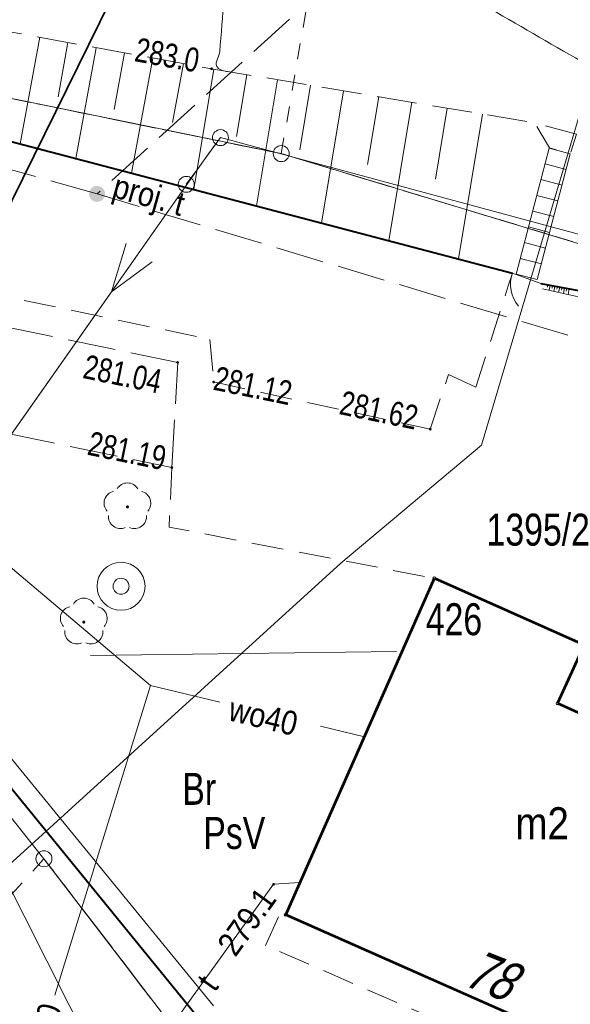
# Model space of a CAD drawing. Header units: metres. Extents: x 8377125 to 8377741, y 5529327 to 5529631.
# Tile 19 of 150: x 8377361 to 8377378, y 5529440 to 5529470. Entities that reach past the tile are written whole.
import ezdxf
from ezdxf.enums import TextEntityAlignment as Align

# ---------------------------------------------------------------- set-up
doc = ezdxf.new("R2010")
doc.units = ezdxf.units.M
doc.header["$MEASUREMENT"] = 0
for name, pattern in [('1.5_0.5', [2, 1.5, -0.5]), ('BUBZ01-500', [1.75, 1.25, -0.5]), ('egkk-500', [2, 1.5, -0.5]), ('egug-500', [1, 0.5, -0.5]), ('KTCR02-500', [1.5, 1, -0.5]), ('KTJZ01-500', [2, 1.5, -0.5]), ('supp_500', [1, 0.5, -0.5])]:
    doc.linetypes.add(name, pattern=pattern)
doc.layers.get('0').update_dxf_attribs({"color": 2})
doc.layers.add('!przekroje', color=2, linetype='Continuous')
for name, color, linetype, lineweight in [('1 500 A2 Ramka', 2, 'Continuous', 0), ('1 500 A2 Ramka (Construction)', 2, 'Continuous', 0), ('202-punkt graniczny', 7, 'Continuous', 0), ('209-oznaczenie konturu klasyfikacyjnego', 7, 'Continuous', 0), ('210-oznaczenie konturu użytku gruntowego', 7, 'Continuous', 0), ('211-numer działki ewidencyjnej', 7, 'Continuous', 0), ('217-kontur klasyfikacyjny', 7, 'Continuous', 0), ('218-kontur użytku gruntowego', 7, 'Continuous', 0), ('219-działka ewidencyjna', 7, 'Continuous', 0), ('238-Punkt adresowy budynku', 7, 'Continuous', 0), ('312-budynek ewidencyjny', 7, 'Continuous', 0), ('312-oznaczenie budynku ewidencyjnego (Construction)', 7, 'Continuous', 0), ('312-oznaczenie budynku ewidencyjnego-Atr117', 7, 'Continuous', 0), ('BUBZ01', 7, 'Continuous', 0), ('BUBZ01_1', 7, 'Continuous', 0), ('BUIB02_01', 7, 'Continuous', 0), ('EGBS10', 7, 'Continuous', 0), ('KTCR02', 7, 'Continuous', 0), ('KTJZ01', 7, 'Continuous', 0), ('KTOK05_01', 7, 'Continuous', 0), ('OBOP02_01', 7, 'Continuous', 0), ('OBOP05_02', 7, 'Continuous', 0), ('przewód elektroenergetyczny niskiego napięcia', 7, 'Continuous', 0), ('przewód elektroenergetyczny podziemny', 7, 'Continuous', 0), ('przewód gazowy', 7, 'Continuous', 0), ('przewód telekomunikacyjny napowietrzny - ob. projektowany', 7, 'Continuous', 0), ('przewód telekomunikacyjny podziemny', 7, 'Continuous', 0), ('przewód telekomunikacyjny podziemny-Atr1', 7, 'Continuous', 0), ('przewód wodociągowy', 7, 'Continuous', 0), ('przewód wodociągowy-Atr1', 7, 'Continuous', 0), ('Punkt budynku', 7, 'Continuous', 0), ('RTPW01', 7, 'Continuous', 0), ('RTPW02', 7, 'Continuous', 0), ('rzędna', 7, 'Continuous', 0), ('rzędna-Atr2', 7, 'Continuous', 0), ('studnia zwykła', 7, 'Continuous', 0), ('SZOPO_905_L', 7, 'Continuous', 0), ('słup przewodów napowietrznych', 7, 'Continuous', 0), ('słupek telekomunikacyjny - ob. projektowany', 7, 'Continuous', 0), ('słupek telekomunikacyjny - ob. projektowany-Atr17', 7, 'Continuous', 0), ('WWRPH_811', 7, 'Continuous', 0), ('WWRPH_814', 7, 'Continuous', 0)]:
    doc.layers.add(name, color=color, linetype=linetype, lineweight=lineweight)
doc.styles.get("Standard").update_dxf_attribs({"font": 'Working1250.shx', "width": 0.75})
doc.linetypes.add('KTOK05_01-500', pattern='A,3.75,[13,dgnlstyle-rozp_2015.shx,S=0.002777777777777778,R=0,X=0,Y=0],3.75', length=7.5)

# ---------------------------------------------------------------- blocks, each defined once
blk = doc.blocks.new('PUNKTBUD')
at = {"color": 0}
blk.add_circle((0, 0), 0.04500000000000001, dxfattribs=at)
blk = doc.blocks.new('202')
at = {"color": 0, "linetype": 'Continuous', "lineweight": 0}
blk.add_circle((0, 0), 0.25, dxfattribs=at)
blk = doc.blocks.new('SUEP1')
at = {"color": 0, "linetype": 'Continuous'}
for p, q in [((5, 0), (3.5, 0.5)), ((15, 0), (13.5, 0.5)), ((0, 0), (5, 0)), ((5, 0), (3.5, -0.5)), ((5, 0), (15, 0)), ((15, 0), (13.5, -0.5))]:
    blk.add_line(p, q, dxfattribs=at)
blk = doc.blocks.new('US13')
at = {"color": 0, "linetype": 'Continuous', "lineweight": 13}
for radius in [0.75, 0.25]:
    blk.add_circle((0, 0), radius, dxfattribs=at)
blk = doc.blocks.new('SM05')
at = {"color": 0, "linetype": 'Continuous', "lineweight": 13}
blk.add_circle((0, 0), 0.25, dxfattribs=at)
blk = doc.blocks.new('PW01')
at = {"linetype": 'Continuous', "lineweight": 13}
h = blk.add_hatch(color=0, dxfattribs=at)
edge = h.paths.add_edge_path()
edge.add_arc((0, 0), 0.04500000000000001, 0, 360)
blk = doc.blocks.new('US09')
at = {"linetype": 'Continuous', "lineweight": 0}
h = blk.add_hatch(color=0, dxfattribs=at)
edge = h.paths.add_edge_path()
edge.add_arc((-3.280592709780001e-05, 0.0004513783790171), 0.25, 0, 360)
blk = doc.blocks.new('OBOP02_01')
at = {"layer": 'OBOP02_01', "linetype": 'Continuous', "lineweight": 13}
h = blk.add_hatch(color=3, dxfattribs=at)
edge = h.paths.add_edge_path()
edge.add_arc((0, 0), 0.005, 0, 360)
at = {"layer": 'OBOP02_01', "color": 3, "linetype": 'Continuous', "lineweight": 13}
for centre, start, end in [((0, 0.03749999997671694), 30.14713055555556, 149.8528694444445), ((-0.03566461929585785, 0.01158813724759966), 102.1471305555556, 221.8528694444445), ((0.03566461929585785, 0.01158813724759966), 318.1471305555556, 77.85286944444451), ((-0.02204194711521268, -0.03033813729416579), 174.1471666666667, 293.8528694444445), ((0.02204194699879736, -0.03033813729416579), 246.1471305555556, 5.852869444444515)]:
    blk.add_arc(centre, 0.03750000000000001, start, end, dxfattribs=at)
blk = doc.blocks.new('905L')
at = {"layer": 'SZOPO_905_L', "color": 7, "linetype": 'Continuous', "lineweight": 13}
blk.add_arc((-0.1049999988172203, 4.656612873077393e-10), 0.105, 0, 60.00000000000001, dxfattribs=at)
blk = doc.blocks.new('RTPW01')
at = {"layer": 'RTPW01', "linetype": 'Continuous', "lineweight": 13}
h = blk.add_hatch(color=7, dxfattribs=at)
edge = h.paths.add_edge_path()
edge.add_arc((0, 0), 0.004500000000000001, 0, 360)
blk = doc.blocks.new('RTPW02')
at = {"layer": 'RTPW02', "linetype": 'Continuous', "lineweight": 13}
h = blk.add_hatch(color=7, dxfattribs=at)
edge = h.paths.add_edge_path()
edge.add_arc((0, 0), 0.004500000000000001, 0, 360)
blk = doc.blocks.new('*U23')
at = {"layer": '1 500 A2 Ramka (Construction)', "color": 2, "linetype": 'Continuous', "lineweight": 30}
blk.add_3dface([(-10.11719955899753, -20.54969160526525), (10.11721456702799, -20.54969160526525), (10.11721456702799, 9.148413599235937), (-10.11719955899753, 9.148413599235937)], dxfattribs=at)

msp = doc.modelspace()

# ---------------------------------------------------------------- linework, layer by layer
at = {"layer": '!przekroje', "color": 1, "linetype": 'Continuous', "lineweight": 35}
msp.add_lwpolyline([(8377338.738488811, 5529420.24164327), (8377341.782587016, 5529426.340648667), (8377368.32, 5529480.21), (8377379.201, 5529499.73), (8377387.859220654, 5529519.936160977), (8377400, 5529548.919341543)], dxfattribs=at)
at = {"layer": '217-kontur klasyfikacyjny', "color": 3, "linetype": 'egkk-500', "lineweight": 13, "flags": 128}
for points in [[(8377369.170000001, 5529466.29), (8377348.800000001, 5529470.45)], [(8377369.170000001, 5529466.29), (8377378.46, 5529463.480000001)], [(8377378.46, 5529463.480000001), (8377369.170000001, 5529466.29)], [(8377361.75, 5529444.24), (8377367.310000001, 5529436.980000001)], [(8377367.310000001, 5529436.980000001), (8377361.75, 5529444.24)]]:
    msp.add_lwpolyline(points, dxfattribs=at)
at = {"layer": '218-kontur użytku gruntowego', "color": 3, "linetype": 'egug-500', "lineweight": 13, "flags": 128}
for points in [[(8377369.170000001, 5529466.29), (8377371.61, 5529480.390000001)], [(8377348.800000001, 5529470.45), (8377369.170000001, 5529466.29)], [(8377369.170000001, 5529466.29), (8377348.800000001, 5529470.45)], [(8377378.46, 5529463.480000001), (8377369.170000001, 5529466.29)], [(8377369.170000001, 5529466.29), (8377378.46, 5529463.480000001)], [(8377356.012653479, 5529437.941142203), (8377361.75, 5529444.24)], [(8377361.75, 5529444.24), (8377367.310000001, 5529436.980000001)], [(8377367.310000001, 5529436.980000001), (8377361.75, 5529444.24)]]:
    msp.add_lwpolyline(points, dxfattribs=at)
at = {"layer": '219-działka ewidencyjna', "color": 7, "linetype": 'Continuous', "lineweight": 13, "flags": 128}
for points in [[(8377369.170000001, 5529466.29), (8377348.800000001, 5529470.45)], [(8377378.46, 5529463.480000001), (8377369.170000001, 5529466.29)], [(8377361.75, 5529444.24), (8377352.52, 5529455.87)], [(8377367.310000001, 5529436.980000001), (8377361.75, 5529444.24)]]:
    msp.add_lwpolyline(points, dxfattribs=at)
at = {"layer": '312-budynek ewidencyjny', "color": 7, "linetype": 'Continuous', "lineweight": 53, "flags": 128}
for points in [[(8377369.310000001, 5529442.49), (8377373.96, 5529453.010000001)], [(8377373.96, 5529453.010000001), (8377378.640000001, 5529450.930000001)], [(8377378.640000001, 5529450.930000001), (8377377.810000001, 5529449.100000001)], [(8377377.810000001, 5529449.100000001), (8377384.560000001, 5529446.06)], [(8377380.670000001, 5529437.46), (8377369.310000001, 5529442.49)]]:
    msp.add_lwpolyline(points, dxfattribs=at)
at = {"layer": 'BUBZ01', "color": 7, "linetype": 'BUBZ01-500', "lineweight": 13}
for points in [[(8377348.574, 5529469.856000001, 280.565), (8377352.927, 5529471.516, 281.163), (8377366.992000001, 5529468.944, 282.976), (8377377.090000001, 5529467.255, 283.55)], [(8377377.343, 5529462.063, 281.847), (8377382.557, 5529460.904, 282.053), (8377388.767, 5529458.193, 282.106), (8377387.99, 5529456.232, 282.156)]]:
    msp.add_polyline3d(points, dxfattribs=at)
at = {"layer": 'BUBZ01_1', "color": 7, "linetype": 'Continuous', "lineweight": 13}
for p, q in [((8377361.006660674, 5529466.592806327, 281.2038782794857), (8377361.616371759, 5529469.927015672, 282.2830732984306)), ((8377362.189044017, 5529468.064758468, 281.822817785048), (8377362.500036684, 5529469.765424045, 282.3969790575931)), ((8377362.749442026, 5529466.135379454, 281.2934347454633), (8377363.383701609, 5529469.603832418, 282.5108848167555)), ((8377363.944099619, 5529467.674453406, 281.9815017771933), (8377364.267366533, 5529469.442240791, 282.624790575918)), ((8377364.49222338, 5529465.677952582, 281.382991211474), (8377365.151031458, 5529469.280649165, 282.7386963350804)), ((8377365.772282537, 5529467.267885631, 282.146797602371), (8377366.108335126, 5529469.105591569, 282.8620942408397)), ((8377366.436148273, 5529465.167731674, 281.482883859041), (8377367.065708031, 5529468.931671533, 282.9801897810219)), ((8377367.774969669, 5529466.830045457, 282.2869743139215), (8377368.097620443, 5529468.759072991, 283.0388467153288)), ((8377368.395905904, 5529464.653355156, 281.5835901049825), (8377369.055824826, 5529468.598802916, 283.0933138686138)), ((8377369.749906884, 5529466.406422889, 282.3938894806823), (8377370.087737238, 5529468.426204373, 283.1519708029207)), ((8377370.428247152, 5529464.119927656, 281.6880262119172), (8377371.119649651, 5529468.25360583, 283.2106277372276)), ((8377371.871135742, 5529465.951420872, 282.5087242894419), (8377372.225270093, 5529468.06867882, 283.2734744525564)), ((8377372.533172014, 5529463.567449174, 281.7961921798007), (8377373.257182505, 5529467.896080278, 283.3321313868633)), ((8377373.9923646, 5529465.496418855, 282.6235590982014), (8377374.362802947, 5529467.711153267, 283.3949781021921)), ((8377374.710680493, 5529462.99591971, 281.9080880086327), (8377375.468423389, 5529467.526226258, 283.4578248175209)), ((8377377.494847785, 5529462.112825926, 281.9475795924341), (8377377.509722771, 5529462.193099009, 282.0427475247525)), ((8377377.553062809, 5529462.016305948, 281.855299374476), (8377377.583297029, 5529462.179465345, 282.0486633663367)), ((8377377.641512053, 5529462.082945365, 281.9563831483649), (8377377.656871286, 5529462.165831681, 282.0545792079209)), ((8377377.699242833, 5529461.983812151, 281.8610748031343), (8377377.730445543, 5529462.152198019, 282.060495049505)), ((8377377.788176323, 5529462.053064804, 281.9651867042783), (8377377.8040198, 5529462.138564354, 282.0664108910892)), ((8377377.845422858, 5529461.951318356, 281.8668502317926), (8377377.877594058, 5529462.12493069, 282.0723267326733)), ((8377377.934840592, 5529462.023184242, 281.9739902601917), (8377377.951168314, 5529462.111297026, 282.0782425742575)), ((8377377.991602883, 5529461.918824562, 281.872625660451), (8377378.024742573, 5529462.097663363, 282.0841584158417)), ((8377378.081504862, 5529461.993303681, 281.9827938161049), (8377378.098316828, 5529462.084029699, 282.0900742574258)), ((8377378.137782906, 5529461.886330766, 281.8784010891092), (8377378.171891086, 5529462.070396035, 282.09599009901))]:
    msp.add_line(p, q, dxfattribs=at)
at = {"layer": 'BUIB02_01', "color": 7, "linetype": 'Continuous', "lineweight": 13}
msp.add_line((8377363.208000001, 5529450.596, 280.961), (8377372.777000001, 5529450.723, 281.457), dxfattribs=at)
at = {"layer": 'EGBS10', "color": 10, "linetype": 'Continuous', "lineweight": 13}
for p, q in [((8377377.55078755, 5529466.461760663, 281.28), (8377378.209000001, 5529466.289000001, 281.28)), ((8377377.421525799, 5529465.969277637, 281.28), (8377378.07973825, 5529465.796516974, 281.28)), ((8377377.292264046, 5529465.47679461, 281.28), (8377377.950476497, 5529465.304033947, 281.28)), ((8377377.163002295, 5529464.984311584, 281.28), (8377377.821214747, 5529464.811550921, 281.28)), ((8377377.033740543, 5529464.491828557, 281.28), (8377377.691952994, 5529464.319067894, 281.28)), ((8377376.90447879, 5529463.999345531, 281.28), (8377377.562691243, 5529463.826584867, 281.28)), ((8377376.775217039, 5529463.506862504, 281.28), (8377377.433429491, 5529463.334101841, 281.28)), ((8377376.645955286, 5529463.014379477, 281.28), (8377377.30416774, 5529462.841618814, 281.28))]:
    msp.add_line(p, q, dxfattribs=at)
msp.add_3dface([(8377376.516693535, 5529462.521896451, 281.28), (8377377.55078755, 5529466.461760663, 281.28), (8377378.209000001, 5529466.289, 281.28), (8377377.174905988, 5529462.349135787, 281.28)], dxfattribs=at)
at = {"layer": 'KTCR02', "color": 7, "linetype": 'KTCR02-500', "lineweight": 13, "extrusion": (-0.04573386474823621, -0.008044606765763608, 0.9989212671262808), "elevation": -427330.7264337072, "flags": 128}
msp.add_lwpolyline([(-3994547.372655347, 9198702.38685558), (-3994545.557009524, 9198701.977690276), (-3994542.540696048, 9198709.88104115)], dxfattribs=at)
at = {"layer": 'KTCR02', "color": 7, "linetype": 'KTCR02-500', "lineweight": 13}
for points in [[(8377349.392, 5529464.168, 279.503), (8377366.939, 5529460.481000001, 281.139), (8377367.056000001, 5529459.149, 281.1240000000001), (8377373.829000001, 5529457.672, 281.617), (8377374.399, 5529459.384, 281.714), (8377375.25, 5529458.984, 281.71), (8377376.271000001, 5529462.153, 281.864), (8377376.402000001, 5529462.552, 281.995)], [(8377392.818917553, 5529435.950475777, 280.941684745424), (8377393.029, 5529436.427, 280.945), (8377387.381, 5529438.986, 280.709), (8377385.934, 5529435.767, 280.7200000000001), (8377381.787, 5529437.622000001, 280.73), (8377381.043251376, 5529436.158887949, 280.6979944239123), (8377368.674000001, 5529441.531000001, 280.385), (8377369.081, 5529442.42, 280.391)]]:
    msp.add_polyline3d(points, dxfattribs=at)
msp.add_3dface([(8377378.403000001, 5529466.895, 283.53), (8377377.090000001, 5529467.255, 283.55), (8377377.554, 5529466.474000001, 283.538), (8377378.209000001, 5529466.289, 283.546)], dxfattribs=at)
at = {"layer": 'KTJZ01', "color": 7, "linetype": 'KTJZ01-500', "lineweight": 13}
msp.add_polyline3d([(8377351.408000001, 5529457.890000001, 279.546), (8377354.741, 5529458.758, 279.681), (8377365.75, 5529456.472, 281.192), (8377365.932, 5529459.761, 281.037), (8377349.772000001, 5529463.086, 279.483)], dxfattribs=at)
at = {"layer": 'KTOK05_01', "color": 7, "linetype": 'Continuous', "lineweight": 13}
msp.add_line((8377376.402000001, 5529462.552, 281.995), (8377377.289000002, 5529462.234, 282.025), dxfattribs=at)
at = {"layer": 'KTOK05_01', "color": 7, "linetype": 'KTOK05_01-500', "lineweight": 40}
msp.add_line((8377351.408000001, 5529457.890000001, 279.546), (8377367.531500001, 5529438.0955, 279.9345), dxfattribs=at)
at = {"layer": 'KTOK05_01', "color": 7, "linetype": 'KTOK05_01-500', "lineweight": 40, "extrusion": (-0.1017400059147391, -0.1967042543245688, 0.9751699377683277), "elevation": -1939708.139749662, "flags": 128}
msp.add_lwpolyline([(4900672.533188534, 8542593.163319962), (4900669.193495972, 8542597.958814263), (4900697.266531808, 8542604.416024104)], dxfattribs=at)
at = {"layer": 'KTOK05_01', "color": 7, "linetype": 'KTOK05_01-500', "lineweight": 40, "extrusion": (-0.1855858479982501, -0.7041053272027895, 0.685414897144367), "elevation": -5447853.179570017, "flags": 128}
msp.add_lwpolyline([(6691406.547366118, 5128486.820762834), (6691421.620462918, 5128488.461902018), (6691424.65629787, 5128488.710476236)], dxfattribs=at)
at = {"layer": 'OBOP05_02', "color": 7, "linetype": 'Continuous', "lineweight": 13}
msp.add_line((8377352.15, 5529457.821000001, 279.5830000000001), (8377367.054, 5529439.643, 280.037), dxfattribs=at)
at = {"layer": 'przewód elektroenergetyczny niskiego napięcia', "color": 1, "linetype": 'Continuous', "lineweight": 13, "flags": 128}
msp.add_lwpolyline([(8377347.785988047, 5529439.104692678), (8377366.74, 5529466.06)], dxfattribs=at)
at = {"layer": 'przewód elektroenergetyczny podziemny', "color": 1, "linetype": 'Continuous', "lineweight": 13, "flags": 128}
msp.add_lwpolyline([(8377385.067151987, 5529461.992630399), (8377367.27, 5529466.79), (8377366.74, 5529466.06)], dxfattribs=at)
at = {"layer": 'przewód gazowy', "color": 52, "linetype": 'Continuous', "lineweight": 13, "flags": 128}
msp.add_lwpolyline([(8377363.946289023, 5529436.865887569), (8377360.430000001, 5529443.84), (8377371.03, 5529453.480000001), (8377375.430000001, 5529457.17), (8377379.16, 5529469.760000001), (8377379.32, 5529470.42), (8377385.751675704, 5529486.890242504)], dxfattribs=at)
at = {"layer": 'przewód telekomunikacyjny napowietrzny - ob. projektowany', "color": 30, "linetype": '1.5_0.5', "lineweight": 13, "flags": 128}
for points in [[(8377477.416176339, 5529527.167573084), (8377481.890000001, 5529520.09), (8377477.310000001, 5529500.260000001), (8377460.87, 5529487.91), (8377428.53, 5529482.600000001), (8377391.930000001, 5529490.940000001), (8377363.41, 5529465.03), (8377404.484247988, 5529452.702066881)], [(8377363.41, 5529465.03), (8377330.970442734, 5529474.16736945)]]:
    msp.add_lwpolyline(points, dxfattribs=at)
at = {"layer": 'przewód telekomunikacyjny podziemny', "color": 30, "linetype": 'Continuous', "lineweight": 13, "flags": 128}
msp.add_lwpolyline([(8377364.171877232, 5529436.835313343), (8377368.930000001, 5529443.440000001), (8377369.75, 5529443.5)], dxfattribs=at)
at = {"layer": 'przewód wodociągowy', "color": 5, "linetype": 'Continuous', "lineweight": 13, "flags": 128}
for points in [[(8377357.582524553, 5529455.982792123), (8377365.08, 5529449.66)], [(8377362.094660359, 5529439.973303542), (8377365.08, 5529449.66)], [(8377365.08, 5529449.66), (8377367.247481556, 5529449.138378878)], [(8377370.393593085, 5529448.381242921), (8377371.77, 5529448.05)]]:
    msp.add_lwpolyline(points, dxfattribs=at)
at = {"layer": 'słup przewodów napowietrznych', "color": 7, "linetype": 'supp_500', "lineweight": 13, "flags": 128}
msp.add_lwpolyline([(8377366.2, 5529465.33), (8377367.27, 5529466.79)], dxfattribs=at)
at = {"layer": 'WWRPH_811', "color": 34, "linetype": 'Continuous', "lineweight": 13}
for points, knots in [([(8377373.110301, 5529472.305869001, 284), (8377373.119003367, 5529472.300942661, 284), (8377373.127705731, 5529472.296016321, 284), (8377373.136408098, 5529472.29108998, 284), (8377373.369743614, 5529472.159000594, 284), (8377373.602856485, 5529472.026517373, 284), (8377373.836075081, 5529471.894222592, 284), (8377375.859491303, 5529470.746426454, 284), (8377377.852420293, 5529469.550842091, 284), (8377379.893099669, 5529468.427601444, 284), (8377380.632097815, 5529468.020838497, 284), (8377381.44391523, 5529467.767850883, 284), (8377382.231790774, 5529467.46962036, 284), (8377382.241143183, 5529467.46608024, 284), (8377382.25049559, 5529467.462540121, 284), (8377382.259848, 5529467.459000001, 284)], [0, 0, 0, 0, 0.00289279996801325, 0.00289279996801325, 0.00289279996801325, 0.08045710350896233, 0.08045710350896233, 0.08045710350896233, 0.7534088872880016, 0.7534088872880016, 0.7534088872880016, 0.997107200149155, 0.997107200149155, 0.997107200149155, 1, 1, 1, 1]), ([(8377367.367561, 5529471.168999, 283), (8377367.367152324, 5529471.159007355, 283), (8377367.366743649, 5529471.149015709, 283), (8377367.366334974, 5529471.139024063, 283), (8377367.343784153, 5529470.587682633, 283), (8377367.289355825, 5529470.038209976, 283), (8377367.248040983, 5529469.487848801, 283), (8377367.236087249, 5529469.328611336, 283), (8377367.087468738, 5529469.169909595, 283), (8377367.154300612, 5529469.018148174, 283), (8377367.201882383, 5529468.910099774, 283), (8377367.345241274, 5529468.882288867, 283), (8377367.456875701, 5529468.860884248, 283), (8377367.466696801, 5529468.859001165, 283), (8377367.476517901, 5529468.857118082, 283), (8377367.486339, 5529468.855235, 283)], [0, 0, 0, 0, 0.0118325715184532, 0.0118325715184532, 0.0118325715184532, 0.664756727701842, 0.664756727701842, 0.664756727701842, 0.8536690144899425, 0.8536690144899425, 0.8536690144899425, 0.9881674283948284, 0.9881674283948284, 0.9881674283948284, 1, 1, 1, 1])]:
    msp.add_open_spline(points, degree=3, knots=knots, dxfattribs=at)
at = {"layer": 'WWRPH_814', "color": 34, "linetype": 'Continuous', "lineweight": 40}
msp.add_open_spline([(8377376.055838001, 5529475.662525, 285), (8377376.064540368, 5529475.657598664, 285), (8377376.073242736, 5529475.652672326, 285), (8377376.081945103, 5529475.647745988, 285), (8377378.283067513, 5529474.40170902, 285), (8377380.481251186, 5529473.150897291, 285), (8377382.682293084, 5529471.904306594, 285), (8377382.912219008, 5529471.774084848, 285), (8377383.154560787, 5529471.665790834, 285), (8377383.40439604, 5529471.577382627, 285), (8377383.506752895, 5529471.541162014, 285), (8377383.609979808, 5529471.509071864, 284.9999999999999), (8377383.714634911, 5529471.481386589, 284.9999999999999), (8377383.819241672, 5529471.453714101, 284.9999999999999), (8377383.923847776, 5529471.426075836, 285), (8377384.028499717, 5529471.398592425, 285), (8377384.133095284, 5529471.371123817, 285), (8377384.237796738, 5529471.344085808, 285), (8377384.342367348, 5529471.316497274, 285), (8377384.446847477, 5529471.28893261, 285), (8377384.550122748, 5529471.256884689, 285), (8377384.652614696, 5529471.222598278, 285), (8377385.675048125, 5529470.880565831, 285), (8377386.694989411, 5529470.532732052, 285), (8377387.7124189, 5529470.176781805, 285), (8377388.730148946, 5529469.820726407, 285), (8377389.747786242, 5529469.464659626, 285), (8377390.764067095, 5529469.104515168, 285), (8377391.836416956, 5529468.72450126, 285), (8377392.906934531, 5529468.339612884, 285), (8377393.976469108, 5529467.951666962, 285), (8377394.511159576, 5529467.757721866, 285), (8377395.043055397, 5529467.5564633, 285.0000000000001), (8377395.57493653, 5529467.354832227, 285.0000000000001), (8377396.107116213, 5529467.153087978, 285.0000000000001), (8377396.636169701, 5529466.943877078, 285), (8377397.163070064, 5529466.728405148, 285), (8377398.049801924, 5529466.365782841, 285), (8377398.929164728, 5529465.986476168, 284.9999999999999), (8377399.798191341, 5529465.583469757, 284.9999999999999), (8377400.666988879, 5529465.180569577, 284.9999999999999), (8377401.533159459, 5529464.772979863, 285), (8377402.394738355, 5529464.355327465, 285), (8377404.117238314, 5529463.520341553, 285), (8377405.839590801, 5529462.685249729, 285), (8377407.559468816, 5529461.844963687, 285), (8377407.568453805, 5529461.840573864, 285), (8377407.577391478, 5529461.836086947, 285), (8377407.586404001, 5529461.831754, 285), (8377407.844217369, 5529461.707805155, 285), (8377408.102030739, 5529461.583856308, 285), (8377408.359844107, 5529461.459907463, 285)], degree=3, knots=[0, 0, 0, 0, 0.0008479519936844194, 0.0008479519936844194, 0.0008479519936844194, 0.2153236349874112, 0.2153236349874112, 0.2153236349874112, 0.2377282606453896, 0.2377282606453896, 0.2377282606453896, 0.2469073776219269, 0.2469073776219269, 0.2469073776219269, 0.25608225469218, 0.25608225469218, 0.25608225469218, 0.2652521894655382, 0.2652521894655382, 0.2652521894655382, 0.2744141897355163, 0.2744141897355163, 0.2744141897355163, 0.3658119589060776, 0.3658119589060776, 0.3658119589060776, 0.457236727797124, 0.457236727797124, 0.457236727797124, 0.5537054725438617, 0.5537054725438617, 0.5537054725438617, 0.6019329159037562, 0.6019329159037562, 0.6019329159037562, 0.6501874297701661, 0.6501874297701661, 0.6501874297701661, 0.7313959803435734, 0.7313959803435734, 0.7313959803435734, 0.8125831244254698, 0.8125831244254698, 0.8125831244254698, 0.9748954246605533, 0.9748954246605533, 0.9748954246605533, 0.9757433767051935, 0.9757433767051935, 0.9757433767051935, 1, 1, 1, 1], dxfattribs=at)

# ---------------------------------------------------------------- block references
at = {"layer": '1 500 A2 Ramka', "color": 2, "linetype": 'Continuous', "lineweight": 30, "xscale": 10, "yscale": 10, "zscale": 10, "rotation": 90}
msp.add_blockref('*U23', (8377301.831868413, 5529509.981696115), dxfattribs=at)
at = {"layer": '202-punkt graniczny', "color": 7, "linetype": 'Continuous', "lineweight": 13}
for p in [(8377369.170000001, 5529466.29), (8377361.75, 5529444.24)]:
    msp.add_blockref('202', p, dxfattribs=at)
at = {"layer": 'OBOP02_01', "color": 3, "linetype": 'Continuous', "lineweight": 13, "xscale": 10, "yscale": 10}
for p in [(8377364.361, 5529455.243000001, 281.0400000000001), (8377362.9955, 5529451.639000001, 280.8015)]:
    msp.add_blockref('OBOP02_01', p, dxfattribs=at)
at = {"layer": 'przewód elektroenergetyczny niskiego napięcia', "color": 1, "linetype": 'Continuous', "lineweight": 13, "rotation": 234.886}
msp.add_blockref('SUEP1', (8377366.74, 5529466.06), dxfattribs=at)
at = {"layer": 'Punkt budynku', "color": 5, "linetype": 'Continuous', "lineweight": 13}
for p in [(8377373.96, 5529453.010000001), (8377377.810000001, 5529449.100000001), (8377369.310000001, 5529442.49)]:
    msp.add_blockref('PUNKTBUD', p, dxfattribs=at)
at = {"layer": 'RTPW01', "color": 7, "linetype": 'Continuous', "lineweight": 13, "xscale": 10, "yscale": 10}
msp.add_blockref('RTPW01', (8377366.992000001, 5529468.944, 282.976), dxfattribs=at)
at = {"layer": 'RTPW02', "color": 7, "linetype": 'Continuous', "lineweight": 13, "xscale": 10, "yscale": 10}
for p in [(8377365.932, 5529459.761, 281.037), (8377367.056000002, 5529459.149, 281.1240000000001), (8377373.829000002, 5529457.672, 281.617), (8377365.75, 5529456.472, 281.192)]:
    msp.add_blockref('RTPW02', p, dxfattribs=at)
at = {"layer": 'rzędna', "color": 30, "linetype": 'Continuous', "lineweight": 13}
msp.add_blockref('PW01', (8377368.930000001, 5529443.440000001), dxfattribs=at)
at = {"layer": 'studnia zwykła', "color": 7, "linetype": 'Continuous', "lineweight": 13}
msp.add_blockref('US13', (8377364.16, 5529452.760000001), dxfattribs=at)
at = {"layer": 'SZOPO_905_L', "color": 7, "linetype": 'Continuous', "lineweight": 13, "xscale": 10, "yscale": 10, "zscale": 10, "rotation": 160.2766422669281}
msp.add_blockref('905L', (8377376.402000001, 5529462.552, 281.995), dxfattribs=at)
at = {"layer": 'słup przewodów napowietrznych', "color": 7, "linetype": 'Continuous', "lineweight": 13}
for p in [(8377367.27, 5529466.79), (8377366.2, 5529465.33)]:
    msp.add_blockref('SM05', p, dxfattribs=at)
at = {"layer": 'słupek telekomunikacyjny - ob. projektowany', "color": 30, "linetype": 'Continuous', "lineweight": 13}
msp.add_blockref('US09', (8377363.41, 5529465.03), dxfattribs=at)

# ---------------------------------------------------------------- texts
at = {"layer": '209-oznaczenie konturu klasyfikacyjnego', "color": 3, "linetype": 'Continuous', "lineweight": 13, "width": 0.7899999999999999}
msp.add_text('PsV', height=1, dxfattribs=at).set_placement((8377366.732600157, 5529445.54608501), align=Align.TOP_LEFT)
at = {"layer": '210-oznaczenie konturu użytku gruntowego', "color": 3, "linetype": 'Continuous', "lineweight": 13, "width": 0.7899999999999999}
msp.add_text('Br', height=1, dxfattribs=at).set_placement((8377366.076362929, 5529445.9255678))
at = {"layer": '211-numer działki ewidencyjnej', "color": 7, "linetype": 'Continuous', "lineweight": 13, "width": 0.7899999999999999}
msp.add_text('1395/2', height=1, dxfattribs=at).set_placement((8377375.590724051, 5529454.031646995))
at = {"layer": '238-Punkt adresowy budynku', "color": 7, "linetype": 'Continuous', "lineweight": 30, "oblique": 15, "width": 0.7899999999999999}
msp.add_text('78', height=1.25, rotation=338.371, dxfattribs=at).set_placement((8377375.510000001, 5529440.03), align=Align.CENTER)
at = {"layer": '312-oznaczenie budynku ewidencyjnego (Construction)', "color": 7, "linetype": 'Continuous', "lineweight": 13, "width": 0.7899999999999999}
msp.add_text('426', height=1, dxfattribs=at).set_placement((8377373.69, 5529451.230000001))
at = {"layer": '312-oznaczenie budynku ewidencyjnego-Atr117', "color": 7, "width": 0.9}
msp.add_text('m2', height=1, dxfattribs=at).set_placement((8377377.33, 5529445.350000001), align=Align.MIDDLE_CENTER)
at = {"layer": 'przewód telekomunikacyjny podziemny-Atr1', "color": 30, "lineweight": 13, "insert": (8377366.79142125, 5529440.256933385), "char_height": 0.75, "attachment_point": 4, "rotation": 54.230000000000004, "line_spacing_factor": 0.6}
msp.add_mtext('\\H1x;\\W0.9;t', dxfattribs=at)
at = {"layer": 'przewód wodociągowy-Atr1', "color": 5, "lineweight": 13, "char_height": 0.75, "attachment_point": 4, "line_spacing_factor": 0.6}
for insert, rotation in [((8377367.56075145, 5529448.938470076), 346.468), ((8377361.352558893, 5529437.611703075), 72.87100000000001)]:
    msp.add_mtext('\\H1x;\\W0.9;wo40', dxfattribs=dict(at, insert=insert, rotation=rotation))
at = {"layer": 'RTPW01', "color": 7, "linetype": 'Continuous', "lineweight": 13, "insert": (8377364.54872192, 5529469.176741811, 282.976), "char_height": 0.75, "attachment_point": 7, "rotation": 349.6370904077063, "line_spacing_factor": 0.6}
msp.add_mtext('\\FWORKING_1250;\\H1x;\\W0.8;283.0', dxfattribs=at)
at = {"layer": 'RTPW02', "color": 7, "linetype": 'Continuous', "lineweight": 13, "char_height": 0.75, "attachment_point": 7, "rotation": 348.37336896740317, "line_spacing_factor": 0.6}
for s, insert in [('\\FWORKING_1250;\\H1x;\\W0.8;281.04', (8377362.930608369, 5529459.268495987, 281.037)), ('\\FWORKING_1250;\\H1x;\\W0.8;281.12', (8377367.005616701, 5529458.90412958, 281.1240000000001)), ('\\FWORKING_1250;\\H1x;\\W0.8;281.62', (8377370.948055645, 5529458.140288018, 281.617)), ('\\FWORKING_1250;\\H1x;\\W0.8;281.19', (8377363.071156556, 5529456.870472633, 281.192))]:
    msp.add_mtext(s, dxfattribs=dict(at, insert=insert))
at = {"layer": 'rzędna-Atr2', "color": 30, "width": 0.9000000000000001}
msp.add_text('279.1', height=0.75, rotation=54.23, dxfattribs=at).set_placement((8377368.75, 5529443.190000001), align=Align.MIDDLE_RIGHT)
at = {"layer": 'słupek telekomunikacyjny - ob. projektowany-Atr17', "color": 30, "width": 0.9}
msp.add_text('proj. t', height=0.75, rotation=344.2688690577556, dxfattribs=at).set_placement((8377363.845000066, 5529464.944942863))

doc.saveas('drawing.dxf')
